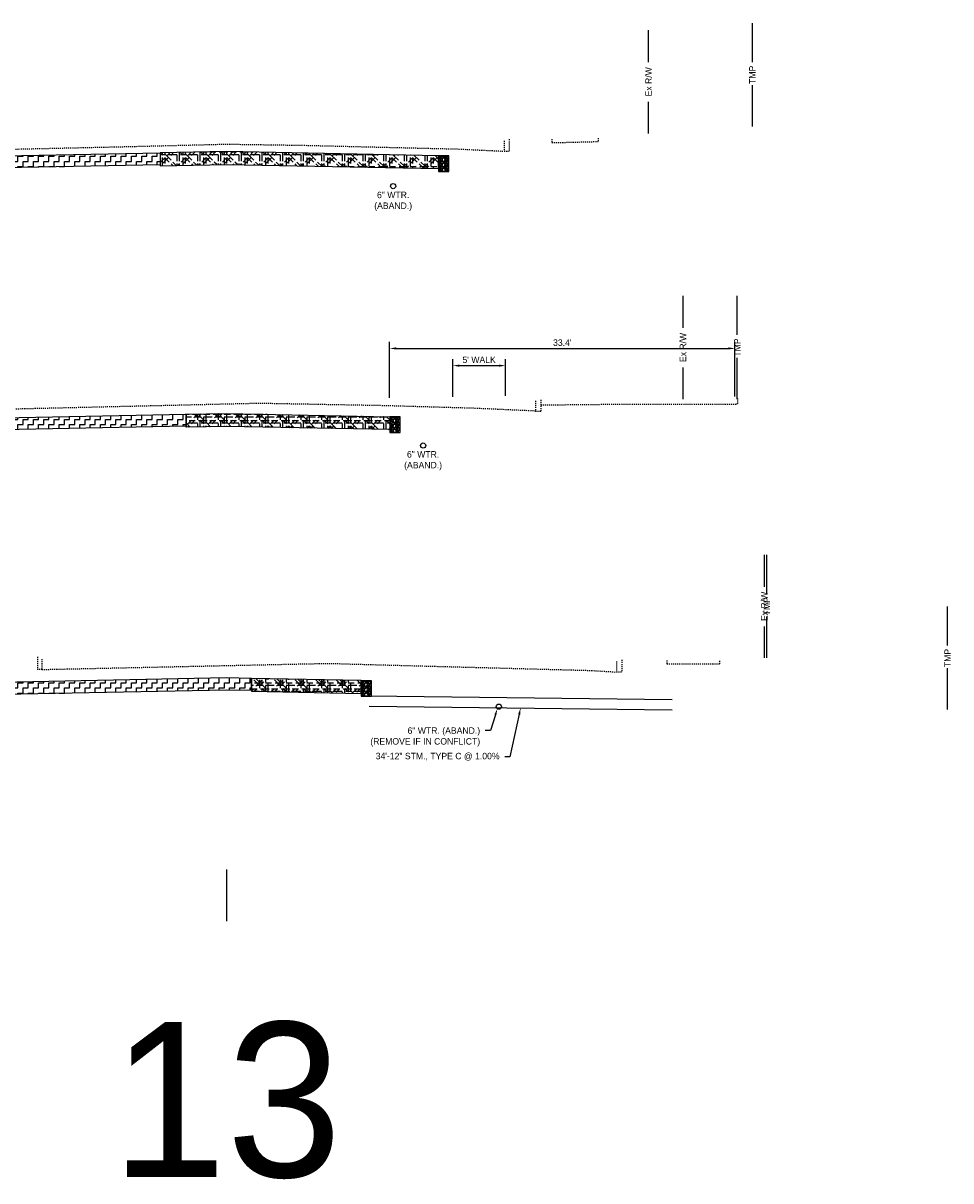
# Model space of a CAD drawing. Header units: feet. Extents: x 161250 to 169758, y 287353 to 289076.
# Tile 6 of 36: x 167585 to 167674, y 287722 to 287834. Entities that reach past the tile are written whole.
import ezdxf
from ezdxf import colors
from ezdxf.entities.mleader import LeaderData, LeaderLine
from ezdxf.math import Vec2, Vec3

# ---------------------------------------------------------------- set-up
doc = ezdxf.new("R2010")
doc.units = ezdxf.units.FT
doc.header["$MEASUREMENT"] = 0
doc.linetypes.add('OhDOT_USTN2', pattern=[0.11, 0.069, -0.041])
doc.layers.add('DR_P_Storm_Sewer', color=1, linetype='Continuous', true_color=0xff0000)
for name, color, linetype in [('DR_P_Text', 1, 'Continuous'), ('PV_P_Curb', 6, 'Continuous'), ('RD_P_Text', 1, 'Continuous'), ('RW_P_Esmt_TMP', 8, 'esmtmppr'), ('RW_X_Fee_RW', 50, 'rowex'), ('SC_Shading1', 247, 'Continuous'), ('UT_X_Water', 140, 'waterex'), ('UT_X_Water_Text', 142, 'Continuous'), ('XS_P_Curb', 6, 'Continuous'), ('XS_X_Ground_Line', 180, 'OhDOT_USTN2')]:
    doc.layers.add(name, color=color, linetype=linetype)
doc.layers.add('VIEWPORT', color=232, linetype='Continuous', plot=False)
doc.styles.add('Slanted', font='font31.shx', dxfattribs={"height": 0.1})
doc.styles.add('Slanted-Normal', font='font31.shx', dxfattribs={"height": 0.1})
doc.styles.get("Standard").update_dxf_attribs({"font": 'font31.shx'})
doc.styles.add('Straight-Normal', font='font30.shx', dxfattribs={"height": 0.1})
doc.linetypes.add('esmtmppr', pattern='A,1.95,-0.05,["TMP",Slanted,S=1,R=0,X=0,Y=-0.06],-0.35,1.95', length=4.3)
doc.linetypes.add('rowex', pattern='A,0.75,-0.05,["Ex R/W",Straight-Normal,S=1,R=0,X=0,Y=-0.06],-0.7,0.75,-0.3,0.75,-0.3,0.75,-0.3,0.75,-0.3', length=5.7)
doc.linetypes.add('waterex', pattern='A,0.15,-0.2,0.15,-0.2,0.15,-0.1,["W",Straight-Normal,S=1,R=0,X=0,Y=-0.06],-0.25,0.15,-0.2,0.15,-0.2', length=1.9)
doc.dimstyles.new('COEC', dxfattribs={"dimscale": 13.9, "dimtxt": 0.18, "dimasz": 0.18, "dimexe": 0.18, "dimexo": 0.0625, "dimgap": 0.09, "dimtad": 1, "dimzin": 0, "dimdsep": 46, "dimtxsty": 'Standard', "dimcen": 0.09, "dimclrd": 256, "dimclre": 256, "dimclrt": 256, "dimaunit": 1, "dimadec": 4, "dimazin": 0, "dimtfac": 1, "dimtofl": 0, "dimtmove": 0, "dimatfit": 3, "dimfxl": 1, "dimtolj": 1, "dimtzin": 0, "dimlwd": -1, "dimlwe": -1, "dimarcsym": 0})
pattern_1 = [(0, (-0.3431, 0), (0, 2), [0.58578, -0.34314, 0.82842, -0.24264]), (0, (-0.3431, -0.2426), (0, 2), [0.82842, -0.34314, 0.58578, -0.24264]), (0, (0.2426, 1.1716), (0, 2), [0.82842, -0.34314, 0.58578, -0.24264]), (0, (0.2426, 1.4142), (0, 2), [0.58578, -0.34314, 0.82842, -0.24264]), (90, (0, 0), (-2, 1e-16), [0.58578, -0.34314, 0.82842, -0.24264]), (90, (0.2426, 0), (-2, 1e-16), [0.82842, -0.34314, 0.58578, -0.24264]), (90, (1.4142, 0.3431), (-2, 1e-16), [0.82842, -0.24264, 0.58578, -0.34314]), (90, (1.6569, 0.5858), (-2, 1e-16), [0.58578, -0.24264, 0.82842, -0.34314]), (135, (0.657, -0.4142), (-1.999994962, -1.999994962), [0.58578, -0.34314, 0.48528, -0.34314, 0.82842, -0.24264]), (135, (0.8284, -0.2426), (-1.999994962, -1.999994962), [0.82842, -0.34314, 0.48528, -0.34314, 0.58578, -0.24264]), (135, (2, 0.2426), (-1.999994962, -1.999994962), [0.48528, -0.34314, 0.82842, -0.24264, 0.58578, -0.34314]), (135, (2, 0.5858), (-1.999994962, -1.999994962), [0.48528, -0.34314, 0.58578, -0.24264, 0.82842, -0.34314]), (45, (0.8284, -0.5858), (-1.999994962, 1.999994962), [0.48528, -0.34314, 0.58578, -0.24264, 0.82842, -0.34314]), (45, (0.4853, -0.5858), (-1.999994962, 1.999994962), [0.48528, -0.34314, 0.82842, -0.24264, 0.58578, -0.34314]), (45, (-0.5858, 0), (-1.999994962, 1.999994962), [0.58578, -0.24264, 0.82842, -0.34314, 0.48528, -0.34314]), (45, (-0.929, 0), (-1.999994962, 1.999994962), [0.82842, -0.24264, 0.58578, -0.34314, 0.48528, -0.34314])]
pattern_2 = [(0, (0, 0), (0.5, 0.5), [0.5, -0.5]), (90, (0.5, 0), (-0.5, 0.5), [0.5, -0.5])]

# ---------------------------------------------------------------- blocks, each defined once
blk = doc.blocks.new('*D1460')
at = {"layer": 'Defpoints', "color": 0, "transparency": 16777216}
for p in [(167653.4, 287802.38), (167619.99, 287797.36), (167653.4, 287797.48)]:
    blk.add_point(p, dxfattribs=at)
at = {"layer": 'RD_P_Text', "transparency": 16777216}
for p, q in [((167619.99, 287797.61), (167619.99, 287803.01)), ((167653.4, 287797.73), (167653.4, 287803.01)), ((167620.62, 287802.38), (167652.78, 287802.38))]:
    blk.add_line(p, q, dxfattribs=at)
for points in [[(167620.62, 287802.49), (167620.62, 287802.28), (167619.99, 287802.38)], [(167652.78, 287802.49), (167652.78, 287802.28), (167653.4, 287802.38)]]:
    blk.add_solid(points, dxfattribs=at)
at = {"layer": 'RD_P_Text', "transparency": 16777216, "insert": (167636.7, 287802.94), "char_height": 0.625, "attachment_point": 5}
blk.add_mtext("\\A1;33.4'", dxfattribs=at)
blk = doc.blocks.new('*D1461')
at = {"layer": 'Defpoints', "color": 0, "transparency": 16777216}
for p in [(167631.2, 287800.72), (167626.11, 287797.45), (167631.2, 287797.53)]:
    blk.add_point(p, dxfattribs=at)
at = {"layer": 'RD_P_Text', "transparency": 16777216}
for p, q in [((167626.11, 287797.7), (167626.11, 287801.34)), ((167626.73, 287800.72), (167630.57, 287800.72)), ((167631.2, 287797.78), (167631.2, 287801.34))]:
    blk.add_line(p, q, dxfattribs=at)
for points in [[(167626.73, 287800.82), (167626.73, 287800.61), (167626.11, 287800.72)], [(167630.57, 287800.82), (167630.57, 287800.61), (167631.2, 287800.72)]]:
    blk.add_solid(points, dxfattribs=at)
at = {"layer": 'RD_P_Text', "transparency": 16777216, "insert": (167628.65, 287801.28), "char_height": 0.625, "attachment_point": 5}
blk.add_mtext("\\A1;5' WALK", dxfattribs=at)

msp = doc.modelspace()

# ---------------------------------------------------------------- hatches: boundary and pattern name
at = {"layer": 'SC_Shading1'}
h = msp.add_hatch(dxfattribs=at)
h.set_pattern_fill('ZIGZAG', color=256, scale=4)
h.set_pattern_definition(pattern_2)
h.paths.add_polyline_path([(167577.614, 287820.933), (167597.765, 287821.336), (167597.765, 287820.176), (167577.614, 287819.773)])
h = msp.add_hatch(dxfattribs=at)
h.set_pattern_fill('WICKER', color=256, scale=2)
h.set_pattern_definition(pattern_1)
h.paths.add_polyline_path([(167597.765, 287820.086), (167604.196, 287820.215), (167624.733, 287819.804), (167624.733, 287821.054), (167604.196, 287821.465), (167597.765, 287821.336)])
h = msp.add_hatch(dxfattribs=at)
h.set_pattern_fill('GRAVEL', color=256, scale=0.5)
h.set_pattern_definition([(228.012787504, (53.41628, -399.109028), (-4, -4.5), [0.067268, -6.6595440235]), (184.969740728, (53.37128, -399.159028), (6, 0.5), [0.115434, -11.4279623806]), (132.510447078, (53.25628, -399.169028), (5, -5.5), [0.081394, -8.05801629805]), (267.273689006, (53.06128, -399.294028), (0.5, 10), [0.105119, -10.4067790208]), (292.833654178, (53.05628, -399.399028), (-2.5, 6), [0.1030775, -10.20468656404]), (357.273689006, (53.09628, -399.494028), (-10, 0.5), [0.105119, -10.4067790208]), (37.694240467, (53.20128, -399.499028), (-6.5, -5), [0.1390145, -13.76242427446]), (72.255328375, (53.31128, -399.414028), (3.5, 11), [0.131244, -12.9931607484]), (121.429565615, (53.35128, -399.289028), (-4, 6.5), [0.105475, -10.4420365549]), (175.236358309, (53.29628, -399.199028), (5.5, -0.5), [0.120416, -5.9003812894]), (222.397437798, (53.17628, -399.189028), (-6, -5.5), [0.155724, -15.4166875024]), (138.814074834, (53.55628, -399.29903), (-3.5, 3), [0.0531505, -5.2619224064]), (171.46923439, (53.51628, -399.264028), (6.5, -1), [0.1011185, -10.0107557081]), (225, (53.41628, -399.24903), (-6e-17, -0.5), [0.0707105, -0.6363962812]), (203.198590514, (53.38128, -399.18903), (2.5, 1), [0.038079, -3.7698075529]), (291.801409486, (53.34628, -399.20403), (-0.5, 1.5), [0.0538515, -2.6387309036]), (30.963756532, (53.36628, -399.25403), (1.5, 1), [0.0874645, -2.8280114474]), (161.565051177, (53.44128, -399.20903), (1, -0.5), [0.0632455, -1.5178933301]), (16.389540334, (53.05628, -399.204028), (5, 1.5), [0.0886, -8.7714225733]), (70.346175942, (53.14128, -399.179028), (-2.0000000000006, -5.5000000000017), [0.0743305, -7.35870387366]), (293.198590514, (53.44128, -399.10903), (-1, 2.5), [0.0761575, -3.7317290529]), (343.610459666, (53.47128, -399.179028), (-5, 1.5), [0.0886, -8.7714225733]), (339.44395478, (53.05628, -399.51403), (-2.5, 1), [0.08544, -4.18656187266]), (294.775140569, (53.13628, -399.544028), (-2.5, 5.5), [0.071589, -7.08732153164]), (66.801409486, (53.44628, -399.60903), (1, 2.5), [0.0761575, -3.7317290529]), (17.354024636, (53.47628, -399.539028), (-6.5, -2), [0.0838155, -8.2977118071]), (69.44395478, (53.20128, -399.60903), (-1, -2.5), [0.04272, -4.22928187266]), (101.309932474, (53.41628, -399.60903), (-0.5, 2), [0.025495, -2.5240147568]), (165.96375653, (53.41128, -399.58403), (1.5, -0.5), [0.1030775, -1.9584753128]), (186.009005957, (53.31128, -399.559028), (5, 0.5), [0.095525, -9.4569615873]), (303.690067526, (53.36628, -399.29903), (-0.5, 1), [0.072111, -1.7306646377]), (353.157226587, (53.40628, -399.359028), (8.5, -1), [0.125897, -12.463781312]), (60.945395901, (53.53128, -399.37403), (-2, -3.5), [0.051478, -5.0963370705]), (90, (53.5563, -399.32903), (-0.5, 0.5), [0.03, -0.47]), (120.256437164, (53.30128, -399.544028), (2, -3.5), [0.069462, -6.8767599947]), (48.012787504, (53.26628, -399.484028), (4, 4.5), [0.134536, -6.5922760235]), (0, (53.3563, -399.38403), (0.5, 0.5), [0.13, -0.37]), (325.304846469, (53.48628, -399.384028), (5, -3.5), [0.079057, -7.8266371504]), (254.0546041, (53.55128, -399.42903), (-0.5, -2), [0.072801, -3.56725394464]), (207.645975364, (53.53128, -399.499028), (-9.5, -5), [0.1185325, -11.7347370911]), (175.42607874, (53.42628, -399.554028), (-6.5, 0.5), [0.1253995, -12.414536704])])
edge = h.paths.add_edge_path()
edge.add_arc((167625.233, 287819.7), 0.166, 0, 360)
h.paths.add_polyline_path([(167624.733, 287819.534), (167625.233, 287819.534), (167625.733, 287819.534), (167625.733, 287821.034), (167624.733, 287821.034)])
h = msp.add_hatch(dxfattribs=at)
h.set_pattern_fill('ZIGZAG', color=256, scale=4)
h.set_pattern_definition(pattern_2)
h.paths.add_polyline_path([(167600.278, 287794.842), (167577.616, 287794.388), (167577.616, 287795.548), (167600.278, 287796.002)])
h = msp.add_hatch(dxfattribs=at)
h.set_pattern_fill('WICKER', color=256, scale=2)
h.set_pattern_definition(pattern_1)
h.paths.add_polyline_path([(167600.278, 287796.002), (167604.2, 287796.08), (167619.991, 287795.764), (167619.991, 287794.514), (167604.2, 287794.83), (167600.278, 287794.752)])
h = msp.add_hatch(dxfattribs=at)
h.set_pattern_fill('GRAVEL', color=256, scale=0.5)
h.set_pattern_definition([(228.012787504, (48.67355, -424.398654), (-4, -4.5), [0.067268, -6.6595440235]), (184.969740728, (48.62855, -424.448654), (6, 0.5), [0.115434, -11.4279623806]), (132.510447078, (48.51355, -424.458654), (5, -5.5), [0.081394, -8.05801629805]), (267.273689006, (48.31855, -424.583654), (0.5, 10), [0.105119, -10.4067790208]), (292.833654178, (48.31355, -424.688654), (-2.5, 6), [0.1030775, -10.20468656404]), (357.273689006, (48.35355, -424.783654), (-10, 0.5), [0.105119, -10.4067790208]), (37.694240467, (48.45855, -424.788654), (-6.5, -5), [0.1390145, -13.76242427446]), (72.255328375, (48.56855, -424.703654), (3.5, 11), [0.131244, -12.9931607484]), (121.429565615, (48.60855, -424.578654), (-4, 6.5), [0.105475, -10.4420365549]), (175.236358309, (48.55355, -424.488654), (5.5, -0.5), [0.120416, -5.9003812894]), (222.397437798, (48.43355, -424.478654), (-6, -5.5), [0.155724, -15.4166875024]), (138.814074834, (48.81355, -424.588654), (-3.5, 3), [0.0531505, -5.2619224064]), (171.46923439, (48.77355, -424.553654), (6.5, -1), [0.1011185, -10.0107557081]), (225, (48.67355, -424.53865), (-6e-17, -0.5), [0.0707105, -0.6363962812]), (203.198590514, (48.63855, -424.478654), (2.5, 1), [0.038079, -3.7698075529]), (291.801409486, (48.60355, -424.49365), (-0.5, 1.5), [0.0538515, -2.6387309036]), (30.963756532, (48.62355, -424.54365), (1.5, 1), [0.0874645, -2.8280114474]), (161.565051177, (48.69855, -424.49865), (1, -0.5), [0.0632455, -1.5178933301]), (16.389540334, (48.31355, -424.493654), (5, 1.5), [0.0886, -8.7714225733]), (70.346175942, (48.39855, -424.468654), (-2.0000000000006, -5.5000000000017), [0.0743305, -7.35870387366]), (293.198590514, (48.69855, -424.398654), (-1, 2.5), [0.0761575, -3.7317290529]), (343.610459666, (48.72855, -424.468654), (-5, 1.5), [0.0886, -8.7714225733]), (339.44395478, (48.31355, -424.803654), (-2.5, 1), [0.08544, -4.18656187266]), (294.775140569, (48.39355, -424.833654), (-2.5, 5.5), [0.071589, -7.08732153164]), (66.801409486, (48.70355, -424.898654), (1, 2.5), [0.0761575, -3.7317290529]), (17.354024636, (48.73355, -424.828654), (-6.5, -2), [0.0838155, -8.2977118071]), (69.44395478, (48.45855, -424.898654), (-1, -2.5), [0.04272, -4.22928187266]), (101.309932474, (48.67355, -424.89865), (-0.5, 2), [0.025495, -2.5240147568]), (165.96375653, (48.66855, -424.87365), (1.5, -0.5), [0.1030775, -1.9584753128]), (186.009005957, (48.56855, -424.848654), (5, 0.5), [0.095525, -9.4569615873]), (303.690067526, (48.62355, -424.58865), (-0.5, 1), [0.072111, -1.7306646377]), (353.157226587, (48.66355, -424.648654), (8.5, -1), [0.125897, -12.463781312]), (60.945395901, (48.78855, -424.663654), (-2, -3.5), [0.051478, -5.0963370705]), (90, (48.81355, -424.61865), (-0.5, 0.5), [0.03, -0.47]), (120.256437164, (48.55855, -424.833654), (2, -3.5), [0.069462, -6.8767599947]), (48.012787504, (48.52355, -424.773654), (4, 4.5), [0.134536, -6.5922760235]), (0, (48.61355, -424.67365), (0.5, 0.5), [0.13, -0.37]), (325.304846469, (48.74355, -424.673654), (5, -3.5), [0.079057, -7.8266371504]), (254.0546041, (48.80855, -424.718654), (-0.5, -2), [0.072801, -3.56725394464]), (207.645975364, (48.78855, -424.788654), (-9.5, -5), [0.1185325, -11.7347370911]), (175.42607874, (48.68355, -424.843654), (-6.5, 0.5), [0.1253995, -12.414536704])])
edge = h.paths.add_edge_path()
edge.add_arc((167620.491, 287794.41), 0.166, 0, 360)
h.paths.add_polyline_path([(167619.991, 287794.244), (167620.491, 287794.244), (167620.991, 287794.244), (167620.991, 287795.744), (167619.991, 287795.744)])
h = msp.add_hatch(dxfattribs=at)
h.set_pattern_fill('ZIGZAG', color=256, scale=4)
h.set_pattern_definition(pattern_2)
h.paths.add_polyline_path([(167606.627, 287769.263), (167606.627, 287770.423), (167604.2, 287770.471), (167577.616, 287769.939), (167577.616, 287768.779), (167604.2, 287769.311)])
h = msp.add_hatch(dxfattribs=at)
h.set_pattern_fill('WICKER', color=256, scale=2)
h.set_pattern_definition(pattern_1)
h.paths.add_polyline_path([(167617.225, 287770.211), (167606.627, 287770.423), (167606.627, 287769.173), (167617.225, 287768.961)])
h = msp.add_hatch(dxfattribs=at)
h.set_pattern_fill('GRAVEL', color=256, scale=0.5)
h.set_pattern_definition([(228.012787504, (45.907664, -449.95225), (-4, -4.5), [0.067268, -6.6595440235]), (184.969740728, (45.862664, -450.00225), (6, 0.5), [0.115434, -11.4279623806]), (132.510447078, (45.747664, -450.01225), (5, -5.5), [0.081394, -8.05801629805]), (267.273689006, (45.552664, -450.13725), (0.5, 10), [0.105119, -10.4067790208]), (292.833654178, (45.547664, -450.24225), (-2.5, 6), [0.1030775, -10.20468656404]), (357.273689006, (45.587664, -450.33725), (-10, 0.5), [0.105119, -10.4067790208]), (37.694240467, (45.692664, -450.342251), (-6.5, -5), [0.1390145, -13.76242427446]), (72.255328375, (45.802664, -450.25725), (3.5, 11), [0.131244, -12.9931607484]), (121.429565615, (45.842664, -450.13225), (-4, 6.5), [0.105475, -10.4420365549]), (175.236358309, (45.787664, -450.04225), (5.5, -0.5), [0.120416, -5.9003812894]), (222.397437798, (45.667664, -450.032251), (-6, -5.5), [0.155724, -15.4166875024]), (138.814074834, (46.047664, -450.14225), (-3.5, 3), [0.0531505, -5.2619224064]), (171.46923439, (46.007664, -450.10725), (6.5, -1), [0.1011185, -10.0107557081]), (225, (45.90766, -450.09225), (-6e-17, -0.5), [0.0707105, -0.6363962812]), (203.198590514, (45.872664, -450.03225), (2.5, 1), [0.038079, -3.7698075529]), (291.801409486, (45.83766, -450.04725), (-0.5, 1.5), [0.0538515, -2.6387309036]), (30.963756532, (45.85766, -450.09725), (1.5, 1), [0.0874645, -2.8280114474]), (161.565051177, (45.93266, -450.05225), (1, -0.5), [0.0632455, -1.5178933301]), (16.389540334, (45.547664, -450.04725), (5, 1.5), [0.0886, -8.7714225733]), (70.346175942, (45.632664, -450.02225), (-2.0000000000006, -5.5000000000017), [0.0743305, -7.35870387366]), (293.198590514, (45.932664, -449.95225), (-1, 2.5), [0.0761575, -3.7317290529]), (343.610459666, (45.962664, -450.02225), (-5, 1.5), [0.0886, -8.7714225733]), (339.44395478, (45.547664, -450.35725), (-2.5, 1), [0.08544, -4.18656187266]), (294.775140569, (45.627664, -450.38725), (-2.5, 5.5), [0.071589, -7.08732153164]), (66.801409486, (45.937664, -450.45225), (1, 2.5), [0.0761575, -3.7317290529]), (17.354024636, (45.967664, -450.38225), (-6.5, -2), [0.0838155, -8.2977118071]), (69.44395478, (45.692664, -450.45225), (-1, -2.5), [0.04272, -4.22928187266]), (101.309932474, (45.90766, -450.45225), (-0.5, 2), [0.025495, -2.5240147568]), (165.96375653, (45.90266, -450.42725), (1.5, -0.5), [0.1030775, -1.9584753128]), (186.009005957, (45.802664, -450.40225), (5, 0.5), [0.095525, -9.4569615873]), (303.690067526, (45.85766, -450.14225), (-0.5, 1), [0.072111, -1.7306646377]), (353.157226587, (45.897664, -450.20225), (8.5, -1), [0.125897, -12.463781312]), (60.945395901, (46.022664, -450.21725), (-2, -3.5), [0.051478, -5.0963370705]), (90, (46.04766, -450.17225), (-0.5, 0.5), [0.03, -0.47]), (120.256437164, (45.792664, -450.38725), (2, -3.5), [0.069462, -6.8767599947]), (48.012787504, (45.757664, -450.32725), (4, 4.5), [0.134536, -6.5922760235]), (0, (45.84766, -450.22725), (0.5, 0.5), [0.13, -0.37]), (325.304846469, (45.977664, -450.22725), (5, -3.5), [0.079057, -7.8266371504]), (254.0546041, (46.042664, -450.27225), (-0.5, -2), [0.072801, -3.56725394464]), (207.645975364, (46.022664, -450.34225), (-9.5, -5), [0.1185325, -11.7347370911]), (175.42607874, (45.917664, -450.39725), (-6.5, 0.5), [0.1253995, -12.414536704])])
edge = h.paths.add_edge_path()
edge.add_arc((167617.725, 287768.857), 0.166, 0, 360)
h.paths.add_polyline_path([(167617.225, 287768.691), (167617.725, 287768.691), (167618.225, 287768.691), (167618.225, 287770.191), (167617.225, 287770.191)])

# ---------------------------------------------------------------- linework, layer by layer
at = {"layer": 'DR_P_Storm_Sewer', "flags": 128}
for points in [[(167618, 287768.719), (167647.33, 287768.379)], [(167618, 287767.719), (167647.33, 287767.379)]]:
    msp.add_lwpolyline(points, dxfattribs=at)
at = {"layer": 'DR_P_Storm_Sewer'}
for centre in [(167625.233, 287819.7), (167620.491, 287794.41), (167617.725, 287768.857)]:
    msp.add_circle(centre, 0.166, dxfattribs=at)
at = {"layer": 'PV_P_Curb'}
for p, q in [((167604.196, 287821.465), (167597.765, 287821.336)), ((167597.765, 287821.336), (167597.765, 287820.086)), ((167624.733, 287821.054), (167604.196, 287821.465)), ((167624.733, 287819.804), (167624.733, 287821.054)), ((167597.765, 287820.086), (167604.196, 287820.215)), ((167604.196, 287820.215), (167624.733, 287819.804)), ((167600.278, 287796.002), (167604.2, 287796.08)), ((167600.278, 287794.752), (167600.278, 287796.002)), ((167604.2, 287796.08), (167619.991, 287795.764)), ((167619.991, 287795.764), (167619.991, 287794.514)), ((167604.2, 287794.83), (167600.278, 287794.752)), ((167619.991, 287794.514), (167604.2, 287794.83)), ((167617.225, 287770.211), (167606.627, 287770.423)), ((167606.627, 287770.423), (167606.627, 287769.173)), ((167617.225, 287768.961), (167617.225, 287770.211)), ((167606.627, 287769.173), (167617.225, 287768.961))]:
    msp.add_line(p, q, dxfattribs=at)
at = {"layer": 'PV_P_Curb', "flags": 128}
for points in [[(167577.614, 287820.933), (167597.765, 287821.336), (167597.765, 287820.176), (167577.614, 287819.773)], [(167600.278, 287794.842), (167577.616, 287794.388), (167577.616, 287795.548), (167600.278, 287796.002)], [(167606.627, 287769.263), (167606.627, 287770.423), (167604.2, 287770.471), (167577.616, 287769.939), (167577.616, 287768.779), (167604.2, 287769.311)]]:
    msp.add_lwpolyline(points, close=True, dxfattribs=at)
at = {"layer": 'RW_P_Esmt_TMP', "flags": 128}
for points in [[(167655.099, 287830.104), (167655.099, 287833.892)], [(167655.099, 287823.892), (167655.099, 287827.9)], [(167653.64, 287803.686), (167653.64, 287807.474)], [(167653.64, 287797.474), (167653.64, 287801.482)], [(167656.492, 287778.611), (167656.492, 287782.399)], [(167673.996, 287773.611), (167673.996, 287777.399)], [(167656.492, 287772.399), (167656.492, 287776.407)], [(167673.996, 287767.399), (167673.996, 287771.407)]]:
    msp.add_lwpolyline(points, dxfattribs=at)
at = {"layer": 'RW_X_Fee_RW', "linetype": 'Continuous', "flags": 128}
for points in [[(167645.055, 287830.114), (167645.055, 287833.21)], [(167645.055, 287823.21), (167645.055, 287826.265)], [(167648.385, 287804.379), (167648.385, 287807.475)], [(167648.385, 287797.475), (167648.385, 287800.53)], [(167656.26, 287779.303), (167656.26, 287782.399)], [(167656.26, 287772.399), (167656.26, 287775.454)]]:
    msp.add_lwpolyline(points, dxfattribs=at)
at = {"layer": 'UT_X_Water'}
for centre in [(167620.33, 287818.104), (167623.228, 287792.974), (167630.558, 287767.679)]:
    msp.add_circle(centre, 0.249, dxfattribs=at)
at = {"layer": 'VIEWPORT', "flags": 128}
msp.add_lwpolyline([(167604.2, 287751.899), (167604.2, 287746.899)], dxfattribs=at)
at = {"layer": 'XS_P_Curb'}
msp.add_line((167604.2, 287796.08), (167619.991, 287795.764), dxfattribs=at)
at = {"layer": 'XS_P_Curb', "flags": 128}
for points in [[(167624.733, 287819.534), (167625.733, 287819.534), (167625.733, 287821.034), (167624.733, 287821.034)], [(167619.991, 287794.244), (167620.991, 287794.244), (167620.991, 287795.744), (167619.991, 287795.744)], [(167617.225, 287768.691), (167618.225, 287768.691), (167618.225, 287770.191), (167617.225, 287770.191)]]:
    msp.add_lwpolyline(points, close=True, dxfattribs=at)
at = {"layer": 'XS_X_Ground_Line', "flags": 128}
for points in [[(167640.161, 287822.756), (167640.161, 287822.423)], [(167578.677, 287821.58), (167586.302, 287821.75), (167593.927, 287821.921), (167604.2, 287822.174), (167611.734, 287822.061), (167619.144, 287821.882), (167626.554, 287821.703), (167631.082, 287821.49)], [(167631.082, 287822.49), (167631.082, 287821.49)], [(167631.557, 287822.643), (167631.557, 287821.49)], [(167635.702, 287822.648), (167635.702, 287822.315)], [(167635.702, 287822.315), (167640.161, 287822.423)], [(167631.082, 287821.49), (167631.557, 287821.49)], [(167634.108, 287796.314), (167628.3, 287796.575), (167623.896, 287796.704), (167619.492, 287796.833), (167613.418, 287796.944), (167607.344, 287797.056), (167604.2, 287796.982), (167595.444, 287796.778), (167586.688, 287796.573), (167580.864, 287796.435)], [(167634.108, 287797.314), (167634.108, 287796.314)], [(167634.617, 287797.412), (167634.617, 287796.314)], [(167634.617, 287796.912), (167637.933, 287796.944), (167641.249, 287796.976), (167644.723, 287796.971), (167652.455, 287796.979), (167653.55, 287796.982), (167653.644, 287797.043)], [(167653.644, 287797.543), (167653.644, 287797.043)], [(167634.108, 287796.314), (167634.617, 287796.314)], [(167585.917, 287772.505), (167585.917, 287771.28)], [(167586.324, 287772.28), (167586.324, 287771.28)], [(167642.457, 287772.213), (167642.457, 287771.069)], [(167586.324, 287771.28), (167585.917, 287771.28)], [(167586.324, 287771.28), (167595.262, 287771.473), (167604.2, 287771.665), (167613.448, 287771.864), (167614.292, 287771.871), (167616.23, 287771.813), (167627.841, 287771.501), (167639.452, 287771.189), (167641.638, 287771.058), (167641.902, 287771.023), (167641.931, 287771.069)], [(167641.931, 287772.069), (167641.931, 287771.069)], [(167641.931, 287771.069), (167642.457, 287771.069)], [(167646.81, 287772.145), (167646.81, 287771.812)], [(167651.923, 287771.785), (167646.81, 287771.812)], [(167651.923, 287772.118), (167651.923, 287771.785)]]:
    msp.add_lwpolyline(points, dxfattribs=at)

# ---------------------------------------------------------------- texts
at = {"layer": 'RW_P_Esmt_TMP', "char_height": 0.625, "attachment_point": 5, "rotation": 90}
for insert in [(167655.099, 287828.892), (167653.64, 287802.474), (167656.492, 287777.399), (167673.996, 287772.399)]:
    msp.add_mtext_dynamic_manual_height_columns('TMP', width=1.87451, gutter_width=10, heights=[0], dxfattribs=dict(at, insert=insert))
at = {"layer": 'RW_X_Fee_RW', "char_height": 0.625, "attachment_point": 5, "rotation": 90}
for insert in [(167645.055, 287828.21), (167648.385, 287802.475), (167656.26, 287777.399)]:
    msp.add_mtext_dynamic_manual_height_columns('Ex R/W', width=9.60773, gutter_width=10, heights=[0], dxfattribs=dict(at, insert=insert))
at = {"layer": 'UT_X_Water_Text', "char_height": 0.625, "attachment_point": 2}
for insert in [(167620.33, 287817.564), (167623.228, 287792.434)]:
    msp.add_mtext_dynamic_manual_height_columns('6" WTR. (ABAND.)', width=4.5, gutter_width=10, heights=[0], dxfattribs=dict(at, insert=insert))
at = {"layer": 'VIEWPORT', "insert": (167604.2, 287729.513), "char_height": 15, "attachment_point": 5}
msp.add_mtext_dynamic_manual_height_columns('13', width=45.95559, gutter_width=10, heights=[0], dxfattribs=at)

# ---------------------------------------------------------------- dimensions: what is measured, and where the dimension line sits
at = {"layer": 'RD_P_Text'}
for base, p1, p2, text, picture, middle in [((167653.403, 287802.382), (167619.991, 287797.357), (167653.403, 287797.481), "33.4'", '*D1460', (167636.697, 287802.944)), ((167631.2, 287800.719), (167626.107, 287797.453), (167631.2, 287797.532), "5' WALK", '*D1461', (167628.653, 287801.282))]:
    dim = msp.add_linear_dim(base=base, p1=p1, p2=p2, text=text, dimstyle='COEC', override={"dimscale": 5, "dimtxt": 0.125, "dimasz": 0.125, "dimexe": 0.125, "dimexo": 0.05, "dimgap": 0.05}, dxfattribs=at)
    dim.commit()
    dim.dimension.update_dxf_attribs({"geometry": picture, "text_midpoint": middle})

# ---------------------------------------------------------------- leaders
at = {"layer": 'DR_P_Text'}
ml = msp.add_multileader_mtext('Standard', dxfattribs=at)
ml.set_content('34\'-12" STM., TYPE C @ 1.00%', color=256, style='Slanted-Normal')
ml.set_leader_properties()
ml.build(insert=Vec2(0, 0))
ml.multileader.update_dxf_attribs({"dogleg_length": 0.1, "arrow_head_size": 0.625, "scale": 5})
ctx = ml.context
ctx.base_point, ctx.scale, ctx.char_height, ctx.arrow_head_size, ctx.landing_gap_size, ctx.plane_origin = Vec3(167616.327, 287762.828), 5, 0.625, 0.625, 0.5, Vec3(167643.859, 287767.272)
ctx.text_align_type = 2
notes = []
notes.append((ctx, [(1, (1, 1, 0), (167631.627, 287762.828), (-1, 0), 0.5, [(0, [(167632.665, 287767.549)], 0, [])])]))
ctx.mtext.insert, ctx.mtext.alignment, ctx.mtext.flow_direction = Vec3(167630.627, 287763.21), 3, 5
at = {"layer": 'UT_X_Water_Text'}
ml = msp.add_multileader_mtext('Standard', dxfattribs=at)
ml.set_content('6" WTR. (ABAND.)\\P(REMOVE IF IN CONFLICT)', color=256, style='Slanted-Normal')
ml.set_leader_properties()
ml.build(insert=Vec2(0, 0))
ml.multileader.update_dxf_attribs({"dogleg_length": 0.1, "arrow_head_size": 0.625, "scale": 5})
ctx = ml.context
ctx.base_point, ctx.scale, ctx.char_height, ctx.arrow_head_size, ctx.landing_gap_size, ctx.plane_origin = Vec3(167616.657, 287765.364), 5, 0.625, 0.625, 0.5, Vec3(167630.408, 287767.479)
ctx.text_align_type = 2
notes.append((ctx, [(0, (1, 1, 0), (167629.75, 287765.364), (-1, 0), 0.5, [(0, [(167630.408, 287767.479)], 0, [])])]))
ctx.mtext.insert, ctx.mtext.alignment, ctx.mtext.flow_direction = Vec3(167628.75, 287765.676), 3, 5
for ctx, leaders in notes:
    for number, flags, end, landing, length, lines in leaders:
        leader = LeaderData()
        leader.index, (leader.has_last_leader_line, leader.has_dogleg_vector, leader.attachment_direction) = number, flags
        leader.last_leader_point, leader.dogleg_vector, leader.dogleg_length = Vec3(end), Vec3(landing), length
        for number, points, colour, breaks in lines:
            line = LeaderLine()
            line.index, line.vertices, line.color, line.breaks = number, Vec3.list(points), colors.encode_raw_color(colour), breaks
            leader.lines.append(line)
        ctx.leaders.append(leader)

doc.saveas('drawing.dxf')
